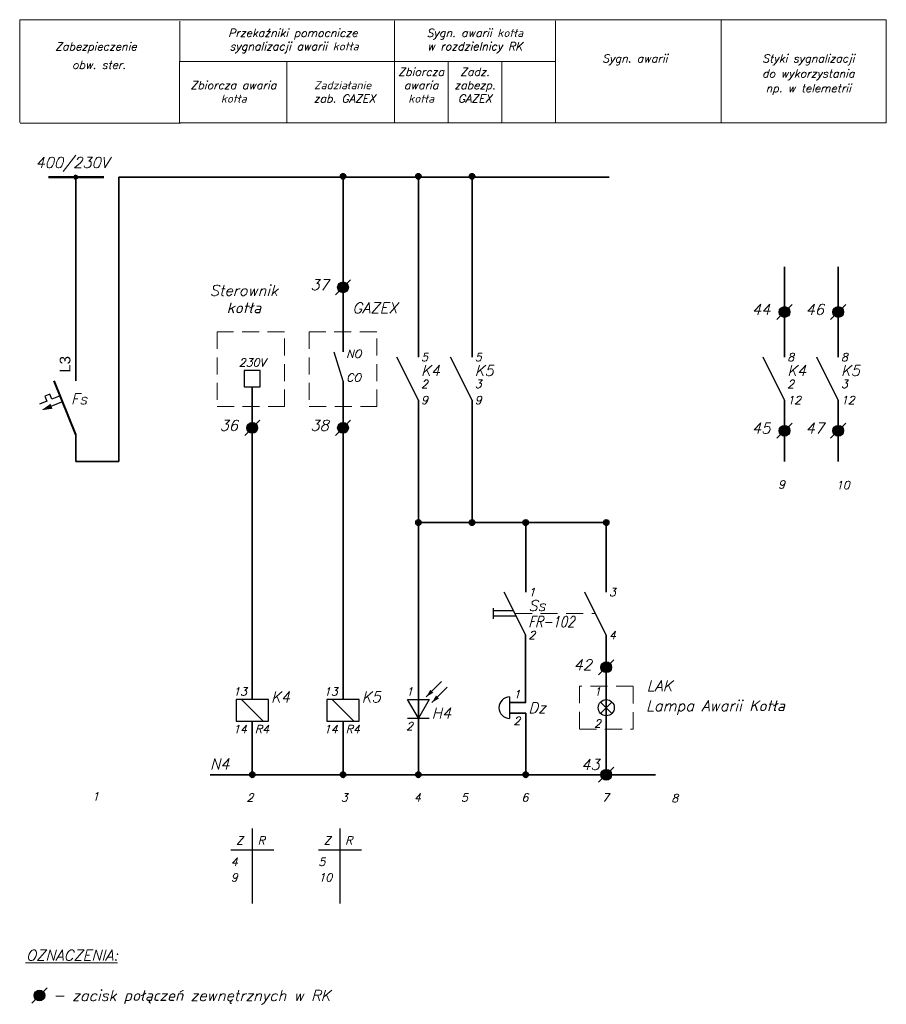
# Model space of a CAD drawing. Header units: millimetres. Extents: x 795 to 956, y 179 to 363.
import ezdxf
from ezdxf.enums import TextEntityAlignment as Align

# ---------------------------------------------------------------- set-up
doc = ezdxf.new("R2010")
doc.units = ezdxf.units.MM
doc.linetypes.add('ACAD_ISO10W100', pattern=[18.5, 12, -3, 0.5, -3])
doc.linetypes.add('HIDDEN2', pattern=[4.7625, 3.175, -1.5875])
for name, color, linetype, lineweight in [('Cienkie', 4, 'HIDDEN2', 5), ('Opisy', 2, 'Continuous', 20), ('Przewody', 1, 'Continuous', 35), ('Symbole', 3, 'Continuous', 30), ('Szyny', 6, 'Continuous', 50), ('Tabelka', 7, 'Continuous', 20), ('tabelka_ramka', 7, 'Continuous', 20)]:
    doc.layers.add(name, color=color, linetype=linetype, lineweight=lineweight)
doc.styles.add('pm', font='arial.ttf', dxfattribs={"height": 2})
doc.styles.add('Romans', font='romans.shx', dxfattribs={"oblique": 15, "height": 2})

# ---------------------------------------------------------------- blocks, each defined once
blk = doc.blocks.new('zacisk połączeniowy 2')
at = {"lineweight": 50}
blk.add_circle((0, 0), 0.3, dxfattribs=at)
blk = doc.blocks.new('styk wyłącznika nadprądowego')
at = {"lineweight": 40}
blk.add_line((0, 0), (-4, 10), dxfattribs=at)
for p, q in [((-4.82, 7.55), (-5.75, 7.18)), ((-4.45, 6.62), (-4.82, 7.55)), ((-5.38, 6.25), (-6.77, 5.69)), ((-5.75, 7.18), (-5.38, 6.25)), ((-2.45, 6.12), (-4.52, 5.29)), ((-2.9, 7.24), (-4.45, 6.62))]:
    blk.add_line(p, q)
blk.add_lwpolyline([(-4.52, 5.29, 1, 0, 0), (-6.37, 4.55, 0, 0, 0)], format="xyseb")

msp = doc.modelspace()

# ---------------------------------------------------------------- hatches: boundary and pattern name
at = {"layer": 'Przewody'}
for points in [[(855.69, 333.73, 1), (854.69, 333.73, 1)], [(869.73, 333.73, 1), (868.73, 333.73, 1)], [(879.73, 333.73, 1), (878.73, 333.73, 1)], [(869.73, 269.19, 1), (868.73, 269.19, 1)], [(879.73, 269.19, 1), (878.73, 269.19, 1)], [(889.73, 269.19, 1), (888.73, 269.19, 1)], [(904.73, 269.19, 1), (903.73, 269.19, 1)], [(838.78, 222.17, 1), (837.78, 222.17, 1)], [(855.69, 222.17, 1), (854.69, 222.17, 1)], [(869.73, 222.17, 1), (868.73, 222.17, 1)], [(889.73, 222.17, 1), (888.73, 222.17, 1)]]:
    msp.add_hatch(color=256, dxfattribs=at).paths.add_polyline_path(points)
at = {"layer": 'Symbole'}
h = msp.add_hatch(color=256, dxfattribs=at)
edge = h.paths.add_edge_path()
edge.add_arc((855.19, 313.05), 1, 0, 360)
h = msp.add_hatch(color=256, dxfattribs=at)
edge = h.paths.add_edge_path()
edge.add_arc((937.45, 308.45), 1, 0, 360)
h = msp.add_hatch(color=256, dxfattribs=at)
edge = h.paths.add_edge_path()
edge.add_arc((947.45, 308.45), 1, 0, 360)
h = msp.add_hatch(color=256, dxfattribs=at)
edge = h.paths.add_edge_path()
edge.add_arc((838.28, 286.84), 1, 0, 360)
h = msp.add_hatch(color=256, dxfattribs=at)
edge = h.paths.add_edge_path()
edge.add_arc((855.19, 286.84), 1, 0, 360)
h = msp.add_hatch(color=256, dxfattribs=at)
edge = h.paths.add_edge_path()
edge.add_arc((937.45, 286.31), 1, 0, 360)
h = msp.add_hatch(color=256, dxfattribs=at)
edge = h.paths.add_edge_path()
edge.add_arc((947.45, 286.31), 1, 0, 360)
h = msp.add_hatch(color=256, dxfattribs=at)
edge = h.paths.add_edge_path()
edge.add_arc((904.23, 242.21), 1, 0, 360)
h = msp.add_hatch(color=256, dxfattribs=at)
edge = h.paths.add_edge_path()
edge.add_arc((904.23, 222.17), 1, 0, 360)
h = msp.add_hatch(color=256, dxfattribs=at)
edge = h.paths.add_edge_path()
edge.add_arc((798.63, 181.01), 1, 0, 360)

# ---------------------------------------------------------------- linework, layer by layer
for p, q in [((838.29, 212.17), (838.29, 198.17)), ((854.6, 212.17), (854.6, 198.17)), ((834.29, 208.17), (842.29, 208.17)), ((850.6, 208.17), (858.6, 208.17))]:
    msp.add_line(p, q)
at = {"layer": 'Cienkie'}
msp.add_line((887.23, 252.21), (902.23, 252.21), dxfattribs=at)
for points in [[(831.72, 290.81), (844.31, 290.81), (844.31, 304.75), (831.72, 304.75)], [(848.89, 290.81), (861.48, 290.81), (861.48, 304.75), (848.89, 304.75)], [(899.23, 230.67), (909.23, 230.67), (909.23, 238.67), (899.23, 238.67)]]:
    msp.add_lwpolyline(points, close=True, dxfattribs=at)
at = {"layer": 'Przewody'}
for p, q in [((805.4, 333.59), (805.4, 295.59)), ((813.4, 333.59), (904.75, 333.59)), ((855.19, 333.73), (855.19, 301.04)), ((869.23, 333.73), (869.23, 300.02)), ((879.23, 333.73), (879.23, 300.02)), ((937.45, 316.87), (937.45, 300.02)), ((947.45, 316.87), (947.45, 300.02)), ((838.28, 294.52), (838.28, 236.17)), ((855.19, 295.56), (855.19, 236.17)), ((869.23, 222.17), (869.23, 292.02)), ((879.23, 292.02), (879.23, 269.19)), ((937.45, 280.6), (937.45, 292.02)), ((947.45, 292.02), (947.45, 280.6)), ((805.4, 285.59), (805.4, 280.59)), ((805.4, 280.59), (813.4, 280.59)), ((904.23, 269.19), (869.23, 269.19)), ((889.23, 269.19), (889.23, 256.21)), ((904.23, 269.19), (904.23, 256.21)), ((889.17, 248.21), (889.17, 235.57)), ((904.23, 248.21), (904.23, 222.17)), ((886.23, 235.67), (889.23, 235.67)), ((886.23, 233.67), (889.23, 233.67)), ((889.23, 233.67), (889.23, 222.17)), ((904.23, 222.17), (904.23, 233.17)), ((838.28, 232.17), (838.28, 222.17)), ((838.28, 232.17), (838.28, 222.17)), ((855.19, 232.17), (855.19, 222.17)), ((855.19, 232.17), (855.19, 222.17)), ((869.23, 232.71), (869.23, 222.17)), ((830.43, 222.17), (913.39, 222.17))]:
    msp.add_line(p, q, dxfattribs=at)
at = {"layer": 'Przewody', "linetype": 'Continuous'}
msp.add_line((813.4, 333.59), (813.4, 280.59), dxfattribs=at)
at = {"layer": 'Przewody'}
for centre in [(855.19, 333.73), (869.23, 333.73), (879.23, 333.73), (869.23, 269.19), (879.23, 269.19), (889.23, 269.19), (904.23, 269.19), (838.28, 222.17), (855.19, 222.17), (869.23, 222.17), (889.23, 222.17)]:
    msp.add_circle(centre, 0.5, dxfattribs=at)
at = {"layer": 'Symbole'}
for p, q in [((853.77, 311.63), (856.6, 314.46)), ((936.03, 307.03), (938.86, 309.86)), ((946.03, 307.03), (948.86, 309.86)), ((855.19, 295.56), (853.52, 300.98)), ((869.23, 292.02), (865.23, 300.02)), ((879.23, 292.02), (875.23, 300.02)), ((937.45, 292.02), (933.45, 300.02)), ((947.45, 292.02), (943.45, 300.02)), ((836.87, 285.43), (839.69, 288.26)), ((853.77, 285.43), (856.6, 288.26)), ((936.03, 284.9), (938.86, 287.73)), ((946.03, 284.9), (948.86, 287.73)), ((889.23, 248.21), (885.23, 256.21)), ((904.23, 248.21), (900.23, 256.21)), ((883.23, 251.21), (883.23, 253.21)), ((902.81, 240.8), (905.64, 243.62)), ((886.23, 236.67), (886.23, 232.67)), ((903.17, 233.61), (905.29, 235.73)), ((905.29, 233.61), (903.17, 235.73)), ((867.23, 232.71), (871.23, 232.71)), ((902.81, 220.76), (905.64, 223.59)), ((797.21, 179.59), (800.04, 182.42))]:
    msp.add_line(p, q, dxfattribs=at)
at = {"layer": 'Symbole', "color": 4}
for p, q in [((886.98, 252.71), (883.23, 252.71)), ((887.48, 251.71), (883.23, 251.71)), ((870.7, 236.7), (873.53, 239.53)), ((871.76, 235.64), (874.59, 238.47)), ((836.28, 236.17), (840.28, 232.17)), ((853.19, 236.17), (857.19, 232.17))]:
    msp.add_line(p, q, dxfattribs=at)
at = {"layer": 'Symbole'}
for points in [[(836.78, 294.52), (839.78, 294.52), (839.78, 297.52), (836.78, 297.52)], [(835.28, 232.17), (841.28, 232.17), (841.28, 236.17), (835.28, 236.17)], [(852.19, 232.17), (858.19, 232.17), (858.19, 236.17), (852.19, 236.17)], [(867.23, 236.17), (871.23, 236.17), (869.23, 232.71)]]:
    msp.add_lwpolyline(points, close=True, dxfattribs=at)
for centre, radius in [((855.19, 313.05), 1), ((937.45, 308.45), 1), ((947.45, 308.45), 1), ((838.28, 286.84), 1), ((855.19, 286.84), 1), ((937.45, 286.31), 1), ((947.45, 286.31), 1), ((904.23, 242.21), 1), ((904.23, 234.67), 1.5), ((904.23, 222.17), 1), ((798.63, 181.01), 1)]:
    msp.add_circle(centre, radius, dxfattribs=at)
msp.add_arc((886.23, 234.67), 2, 90, 270, dxfattribs=at)
at = {"layer": 'Symbole', "color": 4}
for points in [[(870.7, 236.7), (871.45, 238), (870.7, 236.7), (872, 237.45)], [(871.76, 235.64), (872.51, 236.94), (871.76, 235.64), (873.06, 236.39)]]:
    msp.add_solid(points, dxfattribs=at)
at = {"layer": 'Szyny'}
msp.add_line((800.31, 333.56), (810.65, 333.56), dxfattribs=at)
at = {"layer": 'Tabelka'}
for p, q in [((794.95, 362.93), (794.95, 343.78)), ((794.95, 362.93), (956.4, 362.93)), ((824.77, 355.13), (824.77, 362.7)), ((864.75, 343.73), (864.75, 362.73)), ((894.75, 343.73), (894.75, 362.73)), ((925.63, 362.93), (925.63, 343.74)), ((956.4, 362.95), (956.4, 343.74)), ((824.75, 343.73), (824.75, 355.23)), ((824.77, 355.13), (894.72, 355.13)), ((844.75, 343.73), (844.75, 355.23)), ((874.75, 343.73), (874.75, 355.23)), ((884.75, 343.73), (884.75, 355.23)), ((795.03, 343.67), (824.9, 343.67))]:
    msp.add_line(p, q, dxfattribs=at)
at = {"layer": 'tabelka_ramka'}
for p, q in [((824.76, 343.73), (897.14, 343.73)), ((894.79, 343.74), (956.4, 343.74))]:
    msp.add_line(p, q, dxfattribs=at)

# ---------------------------------------------------------------- block references
at = {"layer": 'Przewody'}
msp.add_blockref('zacisk połączeniowy 2', (805.4, 333.59), dxfattribs=at)
at = {"layer": 'Symbole'}
msp.add_blockref('styk wyłącznika nadprądowego', (805.4, 285.59), dxfattribs=at)

# ---------------------------------------------------------------- texts
at = {"style": 'Romans', "oblique": 15}
for s, p in [('9', (936.24, 275.55)), ('10', (947.02, 275.42)), ('2', (837.22, 217.17)), ('3', (854.78, 217.17)), ('4', (868.41, 217.17)), ('5', (877.17, 217.17)), ('6', (888.44, 217.17)), ('7', (903.46, 217.17)), ('8', (916.35, 217.04)), ('Z', (835.29, 209.17)), ('R', (839.29, 209.17)), ('Z', (851.6, 209.17)), ('R', (855.6, 209.17)), ('4', (834.29, 205.17)), ('5', (850.6, 205.17)), ('9', (834.29, 202.28)), ('10', (850.6, 202.28))]:
    msp.add_text(s, height=1.5, dxfattribs=at).set_placement(p)
msp.add_text('1', height=1.5, dxfattribs=at).set_placement((809.08, 218.14), align=Align.MIDDLE_CENTER)
at = {"layer": 'Opisy', "color": 4, "style": 'Romans', "oblique": 15}
for s, p in [('Przekaźniki pomocnicze', (845.84, 360.48)), ('Sygn. awarii kotła', (879.75, 360.48)), ('Zabezpieczenie', (809.15, 357.96)), ('sygnalizacji awarii kotła', (846.07, 357.98)), ('w rozdzielnicy RK', (879.75, 357.98)), ('Sygn. awarii', (909.56, 355.73)), ('Styki sygnalizacji', (941.88, 355.73)), ('obw. ster.', (809.71, 354.53)), ('Zbiorcza', (869.75, 353.23)), ('Zadz.', (879.75, 353.23)), ('do wykorzystania', (941.88, 352.9)), ('Zbiorcza awaria', (834.77, 350.73)), ('Zadziałanie', (855.12, 350.73)), ('awaria', (869.75, 350.73)), ('zabezp.', (879.75, 350.73)), ('np. w telemetrii', (941.88, 350.16)), ('kotła', (834.83, 348.23)), ('zab. GAZEX', (855.47, 348.23)), ('kotła', (869.75, 348.23)), ('GAZEX', (879.75, 348.23)), ('230V', (838.28, 299.02))]:
    msp.add_text(s, height=1.5, dxfattribs=at).set_placement(p, align=Align.MIDDLE_CENTER)
at = {"layer": 'Opisy', "style": 'Romans', "oblique": 15}
for s, p in [('400/230V', (797.89, 336.32)), ('K4', (869.73, 297.52)), ('K5', (879.73, 297.52)), ('K4', (937.95, 297.52)), ('K5', (947.95, 297.52)), ('Fs', (804.5, 292.24)), ('Ss', (889.73, 253.71)), ('LAK', (911.75, 238.74)), ('K4', (841.78, 236.67)), ('K5', (858.69, 236.67)), ('Dz', (889.73, 234.67)), ('Lampa Awarii Kotła', (911.66, 235.03)), ('H4', (871.73, 233.67)), ('N4', (830.43, 224.17)), ('%%UOZNACZENIA:', (796.13, 188.51)), ('- zacisk połączeń zewnętrznych w RK', (801.13, 181.01))]:
    msp.add_text(s, height=2, dxfattribs=at).set_placement(p, align=Align.MIDDLE_LEFT)
for s, p in [('37', (850.82, 313.52)), ('Sterownik', (836.71, 312.46)), ('kotła', (836.71, 309.22)), ('GAZEX', (861.14, 309.22)), ('44', (933.08, 308.92)), ('46', (943.08, 308.92)), ('36', (833.91, 287.31)), ('38', (850.82, 287.31)), ('45', (933.08, 286.78)), ('47', (943.08, 286.78)), ('42', (899.86, 242.68)), ('43', (901.27, 224.06))]:
    msp.add_text(s, height=2, dxfattribs=at).set_placement(p, align=Align.MIDDLE_CENTER)
at = {"layer": 'Opisy', "color": 4, "style": 'Romans', "oblique": 15}
for s, p in [('NO', (855.78, 300.64)), ('5', (869.73, 300.02)), ('5', (879.73, 300.02)), ('8', (937.95, 300.02)), ('8', (947.95, 300.02)), ('CO', (855.78, 296.22)), ('2', (869.73, 295.02)), ('3', (879.73, 295.02)), ('2', (937.95, 295.02)), ('3', (947.95, 295.02)), ('9', (869.73, 292.02)), ('9', (879.73, 292.02)), ('12', (937.95, 292.02)), ('12', (947.95, 292.02)), ('1', (889.73, 256.21)), ('3', (904.73, 256.21)), ('2', (889.73, 248.21)), ('4', (904.73, 248.21)), ('R4', (838.78, 230.67)), ('R4', (855.69, 230.67))]:
    msp.add_text(s, height=1.5, dxfattribs=at).set_placement(p, align=Align.MIDDLE_LEFT)
at = {"layer": 'Opisy', "linetype": 'ACAD_ISO10W100', "lineweight": 40, "style": 'pm'}
msp.add_text('L3', height=2, rotation=90, dxfattribs=at).set_placement((804.4, 297.13))
at = {"layer": 'Opisy', "style": 'Romans', "oblique": 15, "width": 0.8}
msp.add_text('FR-102', height=2, dxfattribs=at).set_placement((889.73, 250.71), align=Align.MIDDLE_LEFT)
at = {"layer": 'Opisy', "color": 4, "style": 'Romans', "oblique": 15}
for s, p in [('13', (837.28, 237.67)), ('13', (854.19, 237.67)), ('1', (868.23, 237.67)), ('1', (888.23, 237.17)), ('1', (903.23, 237.67)), ('14', (837.28, 230.67)), ('14', (854.19, 230.67)), ('2', (868.23, 231.21)), ('2', (888.23, 232.21)), ('2', (903.23, 231.71))]:
    msp.add_text(s, height=1.5, dxfattribs=at).set_placement(p, align=Align.MIDDLE_RIGHT)

doc.saveas('drawing.dxf')
